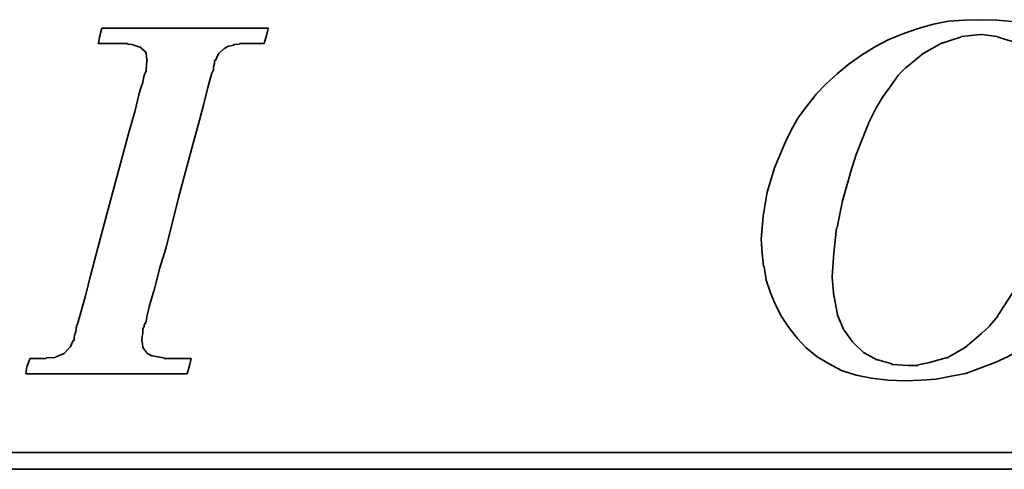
# Model space of a CAD drawing. Extents: x 0 to 593, y 42 to 136.
# Tile 31 of 52: x 132.13 to 137.12, y 95.29 to 97.57. Entities that reach past the tile are written whole.
import ezdxf

# ---------------------------------------------------------------- set-up
doc = ezdxf.new("R2010")
doc.units = 0
doc.header["$LTSCALE"] = 3
doc.header["$MEASUREMENT"] = 0
doc.layers.add('DIM', color=4, linetype='CONTINUOUS')
doc.layers.add('layer 1', color=7, linetype='CONTINUOUS')

# ---------------------------------------------------------------- blocks, each defined once
blk = doc.blocks.new('TBI MOTION logo(完整正式版)')
at = {"layer": 'layer 1', "color": 22, "lineweight": 35}
for points, knots in [([(-11.34375, -6.98375), (-11.34375, -6.98375), (-10.91375, -7.43875), (-10.91375, -7.43875), (-10.91375, -7.43875), (-10.91375, -7.43875), (-10.38625, -7.87125), (-10.38625, -7.87125), (-10.38625, -7.87125), (-10.38625, -7.87125), (-9.81125, -8.20375), (-9.81125, -8.20375), (-9.81125, -8.20375), (-9.81125, -8.20375), (-9.21125, -8.51875), (-9.21125, -8.51875), (-9.21125, -8.51875), (-9.21125, -8.51875), (-8.51625, -8.75875), (-8.51625, -8.75875), (-8.51625, -8.75875), (-8.51625, -8.75875), (-7.77125, -8.90375), (-7.77125, -8.90375), (-7.77125, -8.90375), (-7.77125, -8.90375), (-6.97875, -8.99875), (-6.97875, -8.99875), (-6.97875, -8.99875), (-6.97875, -8.99875), (-6.14125, -9.02375), (-6.14125, -9.02375), (-6.14125, -9.02375), (-6.14125, -9.02375), (-5.37125, -8.99875), (-5.37125, -8.99875), (-5.37125, -8.99875), (-5.37125, -8.99875), (-4.65375, -8.94875), (-4.65375, -8.94875), (-4.65375, -8.94875), (-4.65375, -8.94875), (-3.93375, -8.80625), (-3.93375, -8.80625), (-3.93375, -8.80625), (-3.93375, -8.80625), (-3.21375, -8.66375), (-3.21375, -8.66375), (-3.21375, -8.66375), (-3.21375, -8.66375), (-2.49375, -8.39875), (-2.49375, -8.39875), (-2.49375, -8.39875), (-2.49375, -8.39875), (-1.79875, -8.13375), (-1.79875, -8.13375), (-1.79875, -8.13375), (-1.79875, -8.13375), (-1.17375, -7.84375), (-1.17375, -7.84375), (-1.17375, -7.84375), (-1.17375, -7.84375), (-0.52375, -7.46375), (-0.52375, -7.46375), (-0.52375, -7.46375), (-0.52375, -7.46375), (0.10124, -7.07875), (0.10124, -7.07875), (0.10124, -7.07875), (0.10124, -7.07875), (0.67625, -6.62375), (0.67625, -6.62375), (0.67625, -6.62375), (0.67625, -6.62375), (1.24874, -6.14375), (1.24874, -6.14375), (1.24874, -6.14375), (1.24874, -6.14375), (1.72874, -5.64125), (1.72874, -5.64125), (1.72874, -5.64125), (1.72874, -5.64125), (2.18624, -5.06375), (2.18624, -5.06375), (2.18624, -5.06375), (2.18624, -5.06375), (2.61625, -4.48874), (2.61625, -4.48874), (2.61625, -4.48874), (2.61625, -4.48874), (3.00125, -3.83874), (3.00125, -3.83874), (3.00125, -3.83874), (3.00125, -3.83874), (3.36124, -3.21374), (3.36124, -3.21374), (3.36124, -3.21374), (3.36124, -3.21374), (3.84374, -1.99125), (3.84374, -1.99125), (3.84374, -1.99125), (3.84374, -1.99125), (4.22625, -0.81875), (4.22625, -0.81875), (4.22625, -0.81875), (4.22625, -0.81875), (4.39125, 0.45624), (4.39125, 0.45624), (4.39125, 0.45624), (4.39125, 0.45624), (4.48874, 1.70124), (4.48874, 1.70124), (4.48874, 1.70124), (4.48874, 1.70124), (4.43874, 2.44625), (4.43874, 2.44625), (4.43874, 2.44625), (4.43874, 2.44625), (4.36874, 3.14125), (4.36874, 3.14125), (4.36874, 3.14125), (4.36874, 3.14125), (4.25125, 3.81125), (4.25125, 3.81125), (4.25125, 3.81125), (4.25125, 3.81125), (4.03124, 4.41125), (4.03124, 4.41125), (4.03124, 4.41125), (4.03124, 4.41125), (3.74374, 5.01125), (3.74374, 5.01125), (3.74374, 5.01125), (3.74374, 5.01125), (3.43124, 5.58875), (3.43124, 5.58875), (3.43124, 5.58875), (3.43124, 5.58875), (3.02625, 6.09125), (3.02625, 6.09125), (3.02625, 6.09125), (3.02625, 6.09125), (2.59374, 6.54875), (2.59374, 6.54875), (2.59374, 6.54875), (2.59374, 6.54875), (2.09124, 6.98125), (2.09124, 6.98125), (2.09124, 6.98125), (2.09124, 6.98125), (1.56124, 7.36625), (1.56124, 7.36625), (1.56124, 7.36625), (1.56124, 7.36625), (0.98624, 7.67625), (0.98624, 7.67625), (0.98624, 7.67625), (0.98624, 7.67625), (0.38624, 7.96375), (0.38624, 7.96375), (0.38624, 7.96375), (0.38624, 7.96375), (-0.25875, 8.15625), (-0.25875, 8.15625), (-0.25875, 8.15625), (-0.25875, 8.15625), (-0.98125, 8.30125), (-0.98125, 8.30125), (-0.98125, 8.30125), (-0.98125, 8.30125), (-1.70124, 8.37125), (-1.70124, 8.37125), (-1.70124, 8.37125), (-1.70124, 8.37125), (-2.49375, 8.39624), (-2.49375, 8.39624), (-2.49375, 8.39624), (-2.49375, 8.39624), (-3.28625, 8.37125), (-3.28625, 8.37125), (-3.28625, 8.37125), (-3.28625, 8.37125), (-4.05125, 8.32125), (-4.05125, 8.32125), (-4.05125, 8.32125), (-4.05125, 8.32125), (-4.77375, 8.18125), (-4.77375, 8.18125), (-4.77375, 8.18125), (-4.77375, 8.18125), (-5.51625, 7.96375), (-5.51625, 7.96375), (-5.51625, 7.96375), (-5.51625, 7.96375), (-6.21125, 7.72625), (-6.21125, 7.72625), (-6.21125, 7.72625), (-6.21125, 7.72625), (-6.92875, 7.43625), (-6.92875, 7.43625), (-6.92875, 7.43625), (-6.92875, 7.43625), (-7.57875, 7.10125), (-7.57875, 7.10125), (-7.57875, 7.10125), (-7.57875, 7.10125), (-8.24875, 6.69125), (-8.24875, 6.69125), (-8.24875, 6.69125), (-8.24875, 6.69125), (-8.84875, 6.26125), (-8.84875, 6.26125), (-8.84875, 6.26125), (-8.84875, 6.26125), (-9.42625, 5.78125), (-9.42625, 5.78125), (-9.42625, 5.78125), (-9.42625, 5.78125), (-9.95375, 5.30125), (-9.95375, 5.30125), (-9.95375, 5.30125), (-9.95375, 5.30125), (-10.43375, 4.79624), (-10.43375, 4.79624), (-10.43375, 4.79624), (-10.43375, 4.79624), (-10.88875, 4.22125), (-10.88875, 4.22125), (-10.88875, 4.22125), (-10.88875, 4.22125), (-11.29875, 3.69375), (-11.29875, 3.69375), (-11.29875, 3.69375), (-11.29875, 3.69375), (-11.63375, 3.09125), (-11.63375, 3.09125), (-11.63375, 3.09125), (-11.63375, 3.09125), (-11.91875, 2.49625), (-11.91875, 2.49625), (-11.91875, 2.49625), (-11.91875, 2.49625), (-12.44875, 1.24625), (-12.44875, 1.24625), (-12.44875, 1.24625), (-12.44875, 1.24625), (-12.80875, 0.06874), (-12.80875, 0.06874), (-12.80875, 0.06874), (-12.80875, 0.06874), (-12.99875, -1.07875), (-12.99875, -1.07875), (-12.99875, -1.07875), (-12.99875, -1.07875), (-13.09375, -2.18375), (-13.09375, -2.18375), (-13.09375, -2.18375), (-13.09375, -2.18375), (-13.04875, -2.85375), (-13.04875, -2.85375), (-13.04875, -2.85375), (-13.04875, -2.85375), (-12.97375, -3.50375), (-12.97375, -3.50375), (-12.97375, -3.50375), (-12.97375, -3.50375), (-12.95375, -3.50375), (-12.95375, -3.50375), (-12.95375, -3.50375), (-12.95375, -3.50375), (-12.85375, -4.17375), (-12.85375, -4.17375), (-12.85375, -4.17375), (-12.85375, -4.17375), (-12.63875, -4.77624), (-12.63875, -4.77624), (-12.63875, -4.77624), (-12.63875, -4.77624), (-12.39875, -5.35125), (-12.39875, -5.35125), (-12.39875, -5.35125), (-12.39875, -5.35125), (-12.11375, -5.92875), (-12.11375, -5.92875), (-12.11375, -5.92875), (-12.11375, -5.92875), (-11.75375, -6.45375), (-11.75375, -6.45375), (-11.75375, -6.45375), (-11.75375, -6.45375), (-11.34375, -6.98375), (-11.34375, -6.98375)], [0, 0, 0, 0, 0.01369863, 0.01369863, 0.01369863, 0.01369863, 0.02739726, 0.02739726, 0.02739726, 0.02739726, 0.04109589, 0.04109589, 0.04109589, 0.04109589, 0.05479452, 0.05479452, 0.05479452, 0.05479452, 0.06849315, 0.06849315, 0.06849315, 0.06849315, 0.08219178, 0.08219178, 0.08219178, 0.08219178, 0.09589041, 0.09589041, 0.09589041, 0.09589041, 0.10958904, 0.10958904, 0.10958904, 0.10958904, 0.12328767, 0.12328767, 0.12328767, 0.12328767, 0.1369863, 0.1369863, 0.1369863, 0.1369863, 0.15068493, 0.15068493, 0.15068493, 0.15068493, 0.16438356, 0.16438356, 0.16438356, 0.16438356, 0.17808219, 0.17808219, 0.17808219, 0.17808219, 0.19178082, 0.19178082, 0.19178082, 0.19178082, 0.20547945, 0.20547945, 0.20547945, 0.20547945, 0.21917808, 0.21917808, 0.21917808, 0.21917808, 0.23287671, 0.23287671, 0.23287671, 0.23287671, 0.24657534, 0.24657534, 0.24657534, 0.24657534, 0.26027397, 0.26027397, 0.26027397, 0.26027397, 0.2739726, 0.2739726, 0.2739726, 0.2739726, 0.28767123, 0.28767123, 0.28767123, 0.28767123, 0.30136986, 0.30136986, 0.30136986, 0.30136986, 0.31506849, 0.31506849, 0.31506849, 0.31506849, 0.32876712, 0.32876712, 0.32876712, 0.32876712, 0.34246575, 0.34246575, 0.34246575, 0.34246575, 0.35616438, 0.35616438, 0.35616438, 0.35616438, 0.36986301, 0.36986301, 0.36986301, 0.36986301, 0.38356164, 0.38356164, 0.38356164, 0.38356164, 0.39726027, 0.39726027, 0.39726027, 0.39726027, 0.4109589, 0.4109589, 0.4109589, 0.4109589, 0.42465753, 0.42465753, 0.42465753, 0.42465753, 0.43835616, 0.43835616, 0.43835616, 0.43835616, 0.45205479, 0.45205479, 0.45205479, 0.45205479, 0.46575342, 0.46575342, 0.46575342, 0.46575342, 0.47945205, 0.47945205, 0.47945205, 0.47945205, 0.49315068, 0.49315068, 0.49315068, 0.49315068, 0.50684932, 0.50684932, 0.50684932, 0.50684932, 0.52054795, 0.52054795, 0.52054795, 0.52054795, 0.53424658, 0.53424658, 0.53424658, 0.53424658, 0.54794521, 0.54794521, 0.54794521, 0.54794521, 0.56164384, 0.56164384, 0.56164384, 0.56164384, 0.57534247, 0.57534247, 0.57534247, 0.57534247, 0.5890411, 0.5890411, 0.5890411, 0.5890411, 0.60273973, 0.60273973, 0.60273973, 0.60273973, 0.61643836, 0.61643836, 0.61643836, 0.61643836, 0.63013699, 0.63013699, 0.63013699, 0.63013699, 0.64383562, 0.64383562, 0.64383562, 0.64383562, 0.65753425, 0.65753425, 0.65753425, 0.65753425, 0.67123288, 0.67123288, 0.67123288, 0.67123288, 0.68493151, 0.68493151, 0.68493151, 0.68493151, 0.69863014, 0.69863014, 0.69863014, 0.69863014, 0.71232877, 0.71232877, 0.71232877, 0.71232877, 0.7260274, 0.7260274, 0.7260274, 0.7260274, 0.73972603, 0.73972603, 0.73972603, 0.73972603, 0.75342466, 0.75342466, 0.75342466, 0.75342466, 0.76712329, 0.76712329, 0.76712329, 0.76712329, 0.78082192, 0.78082192, 0.78082192, 0.78082192, 0.79452055, 0.79452055, 0.79452055, 0.79452055, 0.80821918, 0.80821918, 0.80821918, 0.80821918, 0.82191781, 0.82191781, 0.82191781, 0.82191781, 0.83561644, 0.83561644, 0.83561644, 0.83561644, 0.84931507, 0.84931507, 0.84931507, 0.84931507, 0.8630137, 0.8630137, 0.8630137, 0.8630137, 0.87671233, 0.87671233, 0.87671233, 0.87671233, 0.89041096, 0.89041096, 0.89041096, 0.89041096, 0.90410959, 0.90410959, 0.90410959, 0.90410959, 0.91780822, 0.91780822, 0.91780822, 0.91780822, 0.93150685, 0.93150685, 0.93150685, 0.93150685, 0.94520548, 0.94520548, 0.94520548, 0.94520548, 0.95890411, 0.95890411, 0.95890411, 0.95890411, 0.97260274, 0.97260274, 0.97260274, 0.97260274, 0.98630137, 0.98630137, 0.98630137, 0.98630137, 1, 1, 1, 1]), ([(-40.59125, -7.94375), (-40.59125, -7.94375), (-40.97375, -7.94375), (-40.97375, -7.94375), (-40.97375, -7.94375), (-40.97375, -7.94375), (-41.38125, -7.94375), (-41.38125, -7.94375), (-41.38125, -7.94375), (-41.38125, -7.94375), (-41.54875, -7.94375), (-41.54875, -7.94375), (-41.54875, -7.94375), (-41.54875, -7.94375), (-41.59875, -7.94375), (-41.59875, -7.94375), (-41.59875, -7.94375), (-41.59875, -7.94375), (-41.88375, -7.94375), (-41.88375, -7.94375), (-41.88375, -7.94375), (-41.88375, -7.94375), (-41.90875, -7.91875), (-41.90875, -7.91875), (-41.90875, -7.91875), (-41.90875, -7.91875), (-42.19875, -7.87125), (-42.19875, -7.87125), (-42.19875, -7.87125), (-42.19875, -7.87125), (-42.43875, -7.82375), (-42.43875, -7.82375), (-42.43875, -7.82375), (-42.43875, -7.82375), (-42.45875, -7.82375), (-42.45875, -7.82375), (-42.45875, -7.82375), (-42.45875, -7.82375), (-42.48625, -7.82375), (-42.48625, -7.82375), (-42.48625, -7.82375), (-42.48625, -7.82375), (-42.67625, -7.72375), (-42.67625, -7.72375), (-42.67625, -7.72375), (-42.67625, -7.72375), (-42.70125, -7.70375), (-42.70125, -7.70375), (-42.70125, -7.70375), (-42.70125, -7.70375), (-42.72375, -7.67875), (-42.72375, -7.67875), (-42.72375, -7.67875), (-42.72375, -7.67875), (-42.86875, -7.48875), (-42.86875, -7.48875), (-42.86875, -7.48875), (-42.86875, -7.48875), (-42.89375, -7.43875), (-42.89375, -7.43875), (-42.89375, -7.43875), (-42.89375, -7.43875), (-42.91875, -7.38875), (-42.91875, -7.38875), (-42.91875, -7.38875), (-42.91875, -7.38875), (-42.93875, -7.12875), (-42.93875, -7.12875), (-42.93875, -7.12875), (-42.93875, -7.12875), (-42.96375, -7.10375), (-42.96375, -7.10375), (-42.96375, -7.10375), (-42.96375, -7.10375), (-42.96375, -7.05375), (-42.96375, -7.05375), (-42.96375, -7.05375), (-42.96375, -7.05375), (-42.96375, -7.00875), (-42.96375, -7.00875), (-42.96375, -7.00875), (-42.96375, -7.00875), (-42.91875, -6.69625), (-42.91875, -6.69625), (-42.91875, -6.69625), (-42.91875, -6.69625), (-42.91875, -6.62375), (-42.91875, -6.62375), (-42.91875, -6.62375), (-42.91875, -6.62375), (-42.91875, -6.59625), (-42.91875, -6.59625), (-42.91875, -6.59625), (-42.91875, -6.59625), (-42.91875, -6.57375), (-42.91875, -6.57375), (-42.91875, -6.57375), (-42.91875, -6.57375), (-42.91875, -6.52875), (-42.91875, -6.52875), (-42.91875, -6.52875), (-42.91875, -6.52875), (-42.89375, -6.50375), (-42.89375, -6.50375), (-42.89375, -6.50375), (-42.89375, -6.50375), (-42.84375, -6.38375), (-42.84375, -6.38375), (-42.84375, -6.38375), (-42.84375, -6.38375), (-42.84375, -6.35875), (-42.84375, -6.35875), (-42.84375, -6.35875), (-42.84375, -6.35875), (-42.74625, -6.14375), (-42.74625, -6.14375), (-42.74625, -6.14375), (-42.74625, -6.14375), (-42.70125, -5.85375), (-42.70125, -5.85375), (-42.70125, -5.85375), (-42.70125, -5.85375), (-42.60375, -5.47125), (-42.60375, -5.47125), (-42.60375, -5.47125), (-42.60375, -5.47125), (-42.60375, -5.44875), (-42.60375, -5.44875), (-42.60375, -5.44875), (-42.60375, -5.44875), (-42.38875, -4.67875), (-42.38875, -4.67875), (-42.38875, -4.67875), (-42.38875, -4.67875), (-42.36375, -4.65375), (-42.36375, -4.65375), (-42.36375, -4.65375), (-42.36375, -4.65375), (-42.12375, -3.69625), (-42.12375, -3.69625), (-42.12375, -3.69625), (-42.12375, -3.69625), (-42.12375, -3.67374), (-42.12375, -3.67374), (-42.12375, -3.67374), (-42.12375, -3.67374), (-41.78875, -2.59374), (-41.78875, -2.59374), (-41.78875, -2.59374), (-41.78875, -2.59374), (-41.18875, -0.19375), (-41.18875, -0.19375), (-41.18875, -0.19375), (-41.18875, -0.19375), (-40.54375, 2.20624), (-40.54375, 2.20624), (-40.54375, 2.20624), (-40.54375, 2.20624), (-40.25375, 3.30875), (-40.25375, 3.30875), (-40.25375, 3.30875), (-40.25375, 3.30875), (-39.98875, 4.27125), (-39.98875, 4.27125), (-39.98875, 4.27125), (-39.98875, 4.27125), (-39.77375, 5.13125), (-39.77375, 5.13125), (-39.77375, 5.13125), (-39.77375, 5.13125), (-39.67875, 5.47125), (-39.67875, 5.47125), (-39.67875, 5.47125), (-39.67875, 5.47125), (-39.60375, 5.75625), (-39.60375, 5.75625), (-39.60375, 5.75625), (-39.60375, 5.75625), (-39.60375, 5.78125), (-39.60375, 5.78125), (-39.60375, 5.78125), (-39.60375, 5.78125), (-39.50875, 5.97125), (-39.50875, 5.97125), (-39.50875, 5.97125), (-39.50875, 5.97125), (-39.50875, 6.13875), (-39.50875, 6.13875), (-39.50875, 6.13875), (-39.50875, 6.13875), (-39.48625, 6.16625), (-39.48625, 6.16625), (-39.48625, 6.16625), (-39.48625, 6.16625), (-39.46125, 6.28625), (-39.46125, 6.28625), (-39.46125, 6.28625), (-39.46125, 6.28625), (-39.46125, 6.42625), (-39.46125, 6.42625), (-39.46125, 6.42625), (-39.46125, 6.42625), (-39.41375, 6.42625), (-39.41375, 6.42625), (-39.41375, 6.42625), (-39.41375, 6.42625), (-39.29375, 6.69125), (-39.29375, 6.69125), (-39.29375, 6.69125), (-39.29375, 6.69125), (-39.26875, 6.74125), (-39.26875, 6.74125), (-39.26875, 6.74125), (-39.26875, 6.74125), (-39.24375, 6.76625), (-39.24375, 6.76625), (-39.24375, 6.76625), (-39.24375, 6.76625), (-38.98375, 7.00624), (-38.98375, 7.00624), (-38.98375, 7.00624), (-38.98375, 7.00624), (-38.95625, 7.02624), (-38.95625, 7.02624), (-38.95625, 7.02624), (-38.95625, 7.02624), (-38.78875, 7.12624), (-38.78875, 7.12624), (-38.78875, 7.12624), (-38.78875, 7.12624), (-38.76375, 7.12624), (-38.76375, 7.12624), (-38.76375, 7.12624), (-38.76375, 7.12624), (-38.74375, 7.12624), (-38.74375, 7.12624), (-38.74375, 7.12624), (-38.74375, 7.12624), (-38.52875, 7.17125), (-38.52875, 7.17125), (-38.52875, 7.17125), (-38.52875, 7.17125), (-38.52875, 7.19624), (-38.52875, 7.19624), (-38.52875, 7.19624), (-38.52875, 7.19624), (-38.50375, 7.19624), (-38.50375, 7.19624), (-38.50375, 7.19624), (-38.50375, 7.19624), (-38.26125, 7.21875), (-38.26125, 7.21875), (-38.26125, 7.21875), (-38.26125, 7.21875), (-38.23875, 7.24624), (-38.23875, 7.24624), (-38.23875, 7.24624), (-38.23875, 7.24624), (-38.21625, 7.24624), (-38.21625, 7.24624), (-38.21625, 7.24624), (-38.21625, 7.24624), (-38.18875, 7.24624), (-38.18875, 7.24624), (-38.18875, 7.24624), (-38.18875, 7.24624), (-37.90375, 7.24624), (-37.90375, 7.24624), (-37.90375, 7.24624), (-37.90375, 7.24624), (-37.85375, 7.24624), (-37.85375, 7.24624), (-37.85375, 7.24624), (-37.85375, 7.24624), (-37.75875, 7.24624), (-37.75875, 7.24624), (-37.75875, 7.24624), (-37.75875, 7.24624), (-37.42375, 7.24624), (-37.42375, 7.24624), (-37.42375, 7.24624), (-37.42375, 7.24624), (-37.08875, 7.24624), (-37.08875, 7.24624), (-37.08875, 7.24624), (-37.08875, 7.24624), (-37.06375, 7.24624), (-37.06375, 7.24624), (-37.06375, 7.24624), (-37.06375, 7.24624), (-37.06375, 7.26624), (-37.06375, 7.26624), (-37.06375, 7.26624), (-37.06375, 7.26624), (-37.03875, 7.29125), (-37.03875, 7.29125), (-37.03875, 7.29125), (-37.03875, 7.29125), (-37.03875, 7.31625), (-37.03875, 7.31625), (-37.03875, 7.31625), (-37.03875, 7.31625), (-36.94125, 7.67625), (-36.94125, 7.67625), (-36.94125, 7.67625), (-36.94125, 7.67625), (-36.86875, 7.98625), (-36.86875, 7.98625), (-36.86875, 7.98625), (-36.86875, 7.98625), (-36.98875, 7.98625), (-36.98875, 7.98625), (-36.98875, 7.98625), (-36.98875, 7.98625), (-37.42375, 7.98625), (-37.42375, 7.98625), (-37.42375, 7.98625), (-37.42375, 7.98625), (-37.94875, 7.98625), (-37.94875, 7.98625), (-37.94875, 7.98625), (-37.94875, 7.98625), (-38.57375, 7.98625), (-38.57375, 7.98625), (-38.57375, 7.98625), (-38.57375, 7.98625), (-39.29375, 7.98625), (-39.29375, 7.98625), (-39.29375, 7.98625), (-39.29375, 7.98625), (-40.82875, 7.98625), (-40.82875, 7.98625), (-40.82875, 7.98625), (-40.82875, 7.98625), (-42.36375, 7.98625), (-42.36375, 7.98625), (-42.36375, 7.98625), (-42.36375, 7.98625), (-43.08375, 7.98625), (-43.08375, 7.98625), (-43.08375, 7.98625), (-43.08375, 7.98625), (-43.70875, 7.98625), (-43.70875, 7.98625), (-43.70875, 7.98625), (-43.70875, 7.98625), (-44.23375, 7.98625), (-44.23375, 7.98625), (-44.23375, 7.98625), (-44.23375, 7.98625), (-44.66875, 7.98625), (-44.66875, 7.98625), (-44.66875, 7.98625), (-44.66875, 7.98625), (-44.88375, 7.98625), (-44.88375, 7.98625), (-44.88375, 7.98625), (-44.88375, 7.98625), (-44.90875, 7.94125), (-44.90875, 7.94125), (-44.90875, 7.94125), (-44.90875, 7.94125), (-44.90875, 7.91625), (-44.90875, 7.91625), (-44.90875, 7.91625), (-44.90875, 7.91625), (-45.00375, 7.55625), (-45.00375, 7.55625), (-45.00375, 7.55625), (-45.00375, 7.55625), (-45.05375, 7.24624), (-45.05375, 7.24624), (-45.05375, 7.24624), (-45.05375, 7.24624), (-44.61875, 7.24624), (-44.61875, 7.24624), (-44.61875, 7.24624), (-44.61875, 7.24624), (-44.11375, 7.24624), (-44.11375, 7.24624), (-44.11375, 7.24624), (-44.11375, 7.24624), (-43.99375, 7.24624), (-43.99375, 7.24624), (-43.99375, 7.24624), (-43.99375, 7.24624), (-43.94625, 7.24624), (-43.94625, 7.24624), (-43.94625, 7.24624), (-43.94625, 7.24624), (-43.92374, 7.24624), (-43.92374, 7.24624), (-43.92374, 7.24624), (-43.92374, 7.24624), (-43.65875, 7.24624), (-43.65875, 7.24624), (-43.65875, 7.24624), (-43.65875, 7.24624), (-43.63875, 7.21875), (-43.63875, 7.21875), (-43.63875, 7.21875), (-43.63875, 7.21875), (-43.46875, 7.19624), (-43.46875, 7.19624), (-43.46875, 7.19624), (-43.46875, 7.19624), (-43.39875, 7.19624), (-43.39875, 7.19624), (-43.39875, 7.19624), (-43.39875, 7.19624), (-43.37125, 7.17125), (-43.37125, 7.17125), (-43.37125, 7.17125), (-43.37125, 7.17125), (-43.34875, 7.17125), (-43.34875, 7.17125), (-43.34875, 7.17125), (-43.34875, 7.17125), (-43.20375, 7.12624), (-43.20375, 7.12624), (-43.20375, 7.12624), (-43.20375, 7.12624), (-43.05875, 7.07624), (-43.05875, 7.07624), (-43.05875, 7.07624), (-43.05875, 7.07624), (-43.01375, 7.07624), (-43.01375, 7.07624), (-43.01375, 7.07624), (-43.01375, 7.07624), (-42.98875, 7.02624), (-42.98875, 7.02624), (-42.98875, 7.02624), (-42.98875, 7.02624), (-42.79875, 6.86125), (-42.79875, 6.86125), (-42.79875, 6.86125), (-42.79875, 6.86125), (-42.77375, 6.81125), (-42.77375, 6.81125), (-42.77375, 6.81125), (-42.77375, 6.81125), (-42.74625, 6.76625), (-42.74625, 6.76625), (-42.74625, 6.76625), (-42.74625, 6.76625), (-42.72375, 6.47625), (-42.72375, 6.47625), (-42.72375, 6.47625), (-42.72375, 6.47625), (-42.70125, 6.45124), (-42.70125, 6.45124), (-42.70125, 6.45124), (-42.70125, 6.45124), (-42.70125, 6.42625), (-42.70125, 6.42625), (-42.70125, 6.42625), (-42.70125, 6.42625), (-42.72375, 6.40625), (-42.72375, 6.40625), (-42.72375, 6.40625), (-42.72375, 6.40625), (-42.74625, 5.97125), (-42.74625, 5.97125), (-42.74625, 5.97125), (-42.74625, 5.97125), (-42.74625, 5.94625), (-42.74625, 5.94625), (-42.74625, 5.94625), (-42.74625, 5.94625), (-42.74625, 5.92625), (-42.74625, 5.92625), (-42.74625, 5.92625), (-42.74625, 5.92625), (-42.77375, 5.87625), (-42.77375, 5.87625), (-42.77375, 5.87625), (-42.77375, 5.87625), (-42.81875, 5.80625), (-42.81875, 5.80625), (-42.81875, 5.80625), (-42.81875, 5.80625), (-42.86875, 5.63625), (-42.86875, 5.63625), (-42.86875, 5.63625), (-42.86875, 5.63625), (-42.91875, 5.39625), (-42.91875, 5.39625), (-42.91875, 5.39625), (-42.91875, 5.39625), (-42.91875, 5.37124), (-42.91875, 5.37124), (-42.91875, 5.37124), (-42.91875, 5.37124), (-43.01375, 5.10874), (-43.01375, 5.10874), (-43.01375, 5.10874), (-43.01375, 5.10874), (-43.10875, 4.77124), (-43.10875, 4.77124), (-43.10875, 4.77124), (-43.10875, 4.77124), (-43.29875, 3.95625), (-43.29875, 3.95625), (-43.29875, 3.95625), (-43.29875, 3.95625), (-43.58875, 2.95125), (-43.58875, 2.95125), (-43.58875, 2.95125), (-43.58875, 2.95125), (-43.87375, 1.87125), (-43.87375, 1.87125), (-43.87375, 1.87125), (-43.87375, 1.87125), (-44.52625, -0.50374), (-44.52625, -0.50374), (-44.52625, -0.50374), (-44.52625, -0.50374), (-45.14875, -2.85375), (-45.14875, -2.85375), (-45.14875, -2.85375), (-45.14875, -2.85375), (-45.43375, -3.95875), (-45.43375, -3.95875), (-45.43375, -3.95875), (-45.43375, -3.95875), (-45.69875, -4.96875), (-45.69875, -4.96875), (-45.69875, -4.96875), (-45.69875, -4.96875), (-45.91375, -5.78375), (-45.91375, -5.78375), (-45.91375, -5.78375), (-45.91375, -5.78375), (-46.01375, -6.11875), (-46.01375, -6.11875), (-46.01375, -6.11875), (-46.01375, -6.11875), (-46.01375, -6.14375), (-46.01375, -6.14375), (-46.01375, -6.14375), (-46.01375, -6.14375), (-46.10875, -6.40875), (-46.10875, -6.40875), (-46.10875, -6.40875), (-46.10875, -6.40875), (-46.15375, -6.64875), (-46.15375, -6.64875), (-46.15375, -6.64875), (-46.15375, -6.64875), (-46.20375, -6.83875), (-46.20375, -6.83875), (-46.20375, -6.83875), (-46.20375, -6.83875), (-46.22875, -6.93375), (-46.22875, -6.93375), (-46.22875, -6.93375), (-46.22875, -6.93375), (-46.22875, -7.07875), (-46.22875, -7.07875), (-46.22875, -7.07875), (-46.22875, -7.07875), (-46.27375, -7.07875), (-46.27375, -7.07875), (-46.27375, -7.07875), (-46.27375, -7.07875), (-46.39375, -7.34375), (-46.39375, -7.34375), (-46.39375, -7.34375), (-46.39375, -7.34375), (-46.39375, -7.36875), (-46.39375, -7.36875), (-46.39375, -7.36875), (-46.39375, -7.36875), (-46.42125, -7.38875), (-46.42125, -7.38875), (-46.42125, -7.38875), (-46.42125, -7.38875), (-46.68375, -7.67875), (-46.68375, -7.67875), (-46.68375, -7.67875), (-46.68375, -7.67875), (-46.70875, -7.70375), (-46.70875, -7.70375), (-46.70875, -7.70375), (-46.70875, -7.70375), (-46.75375, -7.72375), (-46.75375, -7.72375), (-46.75375, -7.72375), (-46.75375, -7.72375), (-47.08875, -7.87125), (-47.08875, -7.87125), (-47.08875, -7.87125), (-47.08875, -7.87125), (-47.11625, -7.87125), (-47.11625, -7.87125), (-47.11625, -7.87125), (-47.11625, -7.87125), (-47.13875, -7.89375), (-47.13875, -7.89375), (-47.13875, -7.89375), (-47.13875, -7.89375), (-47.56875, -7.91875), (-47.56875, -7.91875), (-47.56875, -7.91875), (-47.56875, -7.91875), (-47.59625, -7.94375), (-47.59625, -7.94375), (-47.59625, -7.94375), (-47.59625, -7.94375), (-47.64375, -7.94375), (-47.64375, -7.94375), (-47.64375, -7.94375), (-47.64375, -7.94375), (-47.73625, -7.94375), (-47.73625, -7.94375), (-47.73625, -7.94375), (-47.73625, -7.94375), (-48.07375, -7.94375), (-48.07375, -7.94375), (-48.07375, -7.94375), (-48.07375, -7.94375), (-48.36125, -7.94375), (-48.36125, -7.94375), (-48.36125, -7.94375), (-48.36125, -7.94375), (-48.36125, -7.96625), (-48.36125, -7.96625), (-48.36125, -7.96625), (-48.36125, -7.96625), (-48.36125, -7.99125), (-48.36125, -7.99125), (-48.36125, -7.99125), (-48.36125, -7.99125), (-48.38875, -8.01375), (-48.38875, -8.01375), (-48.38875, -8.01375), (-48.38875, -8.01375), (-48.50875, -8.34875), (-48.50875, -8.34875), (-48.50875, -8.34875), (-48.50875, -8.34875), (-48.55375, -8.68625), (-48.55375, -8.68625), (-48.55375, -8.68625), (-48.55375, -8.68625), (-48.45875, -8.68625), (-48.45875, -8.68625), (-48.45875, -8.68625), (-48.45875, -8.68625), (-48.07375, -8.68625), (-48.07375, -8.68625), (-48.07375, -8.68625), (-48.07375, -8.68625), (-47.52375, -8.68625), (-47.52375, -8.68625), (-47.52375, -8.68625), (-47.52375, -8.68625), (-46.92375, -8.68625), (-46.92375, -8.68625), (-46.92375, -8.68625), (-46.92375, -8.68625), (-46.25375, -8.68625), (-46.25375, -8.68625), (-46.25375, -8.68625), (-46.25375, -8.68625), (-46.20375, -8.68625), (-46.20375, -8.68625), (-46.20375, -8.68625), (-46.20375, -8.68625), (-44.71375, -8.68625), (-44.71375, -8.68625), (-44.71375, -8.68625), (-44.71375, -8.68625), (-43.22875, -8.68625), (-43.22875, -8.68625), (-43.22875, -8.68625), (-43.22875, -8.68625), (-42.55875, -8.68625), (-42.55875, -8.68625), (-42.55875, -8.68625), (-42.55875, -8.68625), (-42.50875, -8.68625), (-42.50875, -8.68625), (-42.50875, -8.68625), (-42.50875, -8.68625), (-41.93375, -8.68625), (-41.93375, -8.68625), (-41.93375, -8.68625), (-41.93375, -8.68625), (-41.38125, -8.68625), (-41.38125, -8.68625), (-41.38125, -8.68625), (-41.38125, -8.68625), (-40.97375, -8.68625), (-40.97375, -8.68625), (-40.97375, -8.68625), (-40.97375, -8.68625), (-40.78125, -8.68625), (-40.78125, -8.68625), (-40.78125, -8.68625), (-40.78125, -8.68625), (-40.78125, -8.63875), (-40.78125, -8.63875), (-40.78125, -8.63875), (-40.78125, -8.63875), (-40.75875, -8.63875), (-40.75875, -8.63875), (-40.75875, -8.63875), (-40.75875, -8.63875), (-40.66375, -8.27875), (-40.66375, -8.27875), (-40.66375, -8.27875), (-40.66375, -8.27875), (-40.59125, -7.94375), (-40.59125, -7.94375)], [0, 0, 0, 0, 0.00558659, 0.00558659, 0.00558659, 0.00558659, 0.01117318, 0.01117318, 0.01117318, 0.01117318, 0.01675978, 0.01675978, 0.01675978, 0.01675978, 0.02234637, 0.02234637, 0.02234637, 0.02234637, 0.02793296, 0.02793296, 0.02793296, 0.02793296, 0.03351955, 0.03351955, 0.03351955, 0.03351955, 0.03910615, 0.03910615, 0.03910615, 0.03910615, 0.04469274, 0.04469274, 0.04469274, 0.04469274, 0.05027933, 0.05027933, 0.05027933, 0.05027933, 0.05586592, 0.05586592, 0.05586592, 0.05586592, 0.06145251, 0.06145251, 0.06145251, 0.06145251, 0.06703911, 0.06703911, 0.06703911, 0.06703911, 0.0726257, 0.0726257, 0.0726257, 0.0726257, 0.07821229, 0.07821229, 0.07821229, 0.07821229, 0.08379888, 0.08379888, 0.08379888, 0.08379888, 0.08938547, 0.08938547, 0.08938547, 0.08938547, 0.09497207, 0.09497207, 0.09497207, 0.09497207, 0.10055866, 0.10055866, 0.10055866, 0.10055866, 0.10614525, 0.10614525, 0.10614525, 0.10614525, 0.11173184, 0.11173184, 0.11173184, 0.11173184, 0.11731844, 0.11731844, 0.11731844, 0.11731844, 0.12290503, 0.12290503, 0.12290503, 0.12290503, 0.12849162, 0.12849162, 0.12849162, 0.12849162, 0.13407821, 0.13407821, 0.13407821, 0.13407821, 0.1396648, 0.1396648, 0.1396648, 0.1396648, 0.1452514, 0.1452514, 0.1452514, 0.1452514, 0.15083799, 0.15083799, 0.15083799, 0.15083799, 0.15642458, 0.15642458, 0.15642458, 0.15642458, 0.16201117, 0.16201117, 0.16201117, 0.16201117, 0.16759777, 0.16759777, 0.16759777, 0.16759777, 0.17318436, 0.17318436, 0.17318436, 0.17318436, 0.17877095, 0.17877095, 0.17877095, 0.17877095, 0.18435754, 0.18435754, 0.18435754, 0.18435754, 0.18994413, 0.18994413, 0.18994413, 0.18994413, 0.19553073, 0.19553073, 0.19553073, 0.19553073, 0.20111732, 0.20111732, 0.20111732, 0.20111732, 0.20670391, 0.20670391, 0.20670391, 0.20670391, 0.2122905, 0.2122905, 0.2122905, 0.2122905, 0.21787709, 0.21787709, 0.21787709, 0.21787709, 0.22346369, 0.22346369, 0.22346369, 0.22346369, 0.22905028, 0.22905028, 0.22905028, 0.22905028, 0.23463687, 0.23463687, 0.23463687, 0.23463687, 0.24022346, 0.24022346, 0.24022346, 0.24022346, 0.24581006, 0.24581006, 0.24581006, 0.24581006, 0.25139665, 0.25139665, 0.25139665, 0.25139665, 0.25698324, 0.25698324, 0.25698324, 0.25698324, 0.26256983, 0.26256983, 0.26256983, 0.26256983, 0.26815642, 0.26815642, 0.26815642, 0.26815642, 0.27374302, 0.27374302, 0.27374302, 0.27374302, 0.27932961, 0.27932961, 0.27932961, 0.27932961, 0.2849162, 0.2849162, 0.2849162, 0.2849162, 0.29050279, 0.29050279, 0.29050279, 0.29050279, 0.29608939, 0.29608939, 0.29608939, 0.29608939, 0.30167598, 0.30167598, 0.30167598, 0.30167598, 0.30726257, 0.30726257, 0.30726257, 0.30726257, 0.31284916, 0.31284916, 0.31284916, 0.31284916, 0.31843575, 0.31843575, 0.31843575, 0.31843575, 0.32402235, 0.32402235, 0.32402235, 0.32402235, 0.32960894, 0.32960894, 0.32960894, 0.32960894, 0.33519553, 0.33519553, 0.33519553, 0.33519553, 0.34078212, 0.34078212, 0.34078212, 0.34078212, 0.34636872, 0.34636872, 0.34636872, 0.34636872, 0.35195531, 0.35195531, 0.35195531, 0.35195531, 0.3575419, 0.3575419, 0.3575419, 0.3575419, 0.36312849, 0.36312849, 0.36312849, 0.36312849, 0.36871508, 0.36871508, 0.36871508, 0.36871508, 0.37430168, 0.37430168, 0.37430168, 0.37430168, 0.37988827, 0.37988827, 0.37988827, 0.37988827, 0.38547486, 0.38547486, 0.38547486, 0.38547486, 0.39106145, 0.39106145, 0.39106145, 0.39106145, 0.39664804, 0.39664804, 0.39664804, 0.39664804, 0.40223464, 0.40223464, 0.40223464, 0.40223464, 0.40782123, 0.40782123, 0.40782123, 0.40782123, 0.41340782, 0.41340782, 0.41340782, 0.41340782, 0.41899441, 0.41899441, 0.41899441, 0.41899441, 0.42458101, 0.42458101, 0.42458101, 0.42458101, 0.4301676, 0.4301676, 0.4301676, 0.4301676, 0.43575419, 0.43575419, 0.43575419, 0.43575419, 0.44134078, 0.44134078, 0.44134078, 0.44134078, 0.44692737, 0.44692737, 0.44692737, 0.44692737, 0.45251397, 0.45251397, 0.45251397, 0.45251397, 0.45810056, 0.45810056, 0.45810056, 0.45810056, 0.46368715, 0.46368715, 0.46368715, 0.46368715, 0.46927374, 0.46927374, 0.46927374, 0.46927374, 0.47486034, 0.47486034, 0.47486034, 0.47486034, 0.48044693, 0.48044693, 0.48044693, 0.48044693, 0.48603352, 0.48603352, 0.48603352, 0.48603352, 0.49162011, 0.49162011, 0.49162011, 0.49162011, 0.4972067, 0.4972067, 0.4972067, 0.4972067, 0.5027933, 0.5027933, 0.5027933, 0.5027933, 0.50837989, 0.50837989, 0.50837989, 0.50837989, 0.51396648, 0.51396648, 0.51396648, 0.51396648, 0.51955307, 0.51955307, 0.51955307, 0.51955307, 0.52513966, 0.52513966, 0.52513966, 0.52513966, 0.53072626, 0.53072626, 0.53072626, 0.53072626, 0.53631285, 0.53631285, 0.53631285, 0.53631285, 0.54189944, 0.54189944, 0.54189944, 0.54189944, 0.54748603, 0.54748603, 0.54748603, 0.54748603, 0.55307263, 0.55307263, 0.55307263, 0.55307263, 0.55865922, 0.55865922, 0.55865922, 0.55865922, 0.56424581, 0.56424581, 0.56424581, 0.56424581, 0.5698324, 0.5698324, 0.5698324, 0.5698324, 0.57541899, 0.57541899, 0.57541899, 0.57541899, 0.58100559, 0.58100559, 0.58100559, 0.58100559, 0.58659218, 0.58659218, 0.58659218, 0.58659218, 0.59217877, 0.59217877, 0.59217877, 0.59217877, 0.59776536, 0.59776536, 0.59776536, 0.59776536, 0.60335196, 0.60335196, 0.60335196, 0.60335196, 0.60893855, 0.60893855, 0.60893855, 0.60893855, 0.61452514, 0.61452514, 0.61452514, 0.61452514, 0.62011173, 0.62011173, 0.62011173, 0.62011173, 0.62569832, 0.62569832, 0.62569832, 0.62569832, 0.63128492, 0.63128492, 0.63128492, 0.63128492, 0.63687151, 0.63687151, 0.63687151, 0.63687151, 0.6424581, 0.6424581, 0.6424581, 0.6424581, 0.64804469, 0.64804469, 0.64804469, 0.64804469, 0.65363128, 0.65363128, 0.65363128, 0.65363128, 0.65921788, 0.65921788, 0.65921788, 0.65921788, 0.66480447, 0.66480447, 0.66480447, 0.66480447, 0.67039106, 0.67039106, 0.67039106, 0.67039106, 0.67597765, 0.67597765, 0.67597765, 0.67597765, 0.68156425, 0.68156425, 0.68156425, 0.68156425, 0.68715084, 0.68715084, 0.68715084, 0.68715084, 0.69273743, 0.69273743, 0.69273743, 0.69273743, 0.69832402, 0.69832402, 0.69832402, 0.69832402, 0.70391061, 0.70391061, 0.70391061, 0.70391061, 0.70949721, 0.70949721, 0.70949721, 0.70949721, 0.7150838, 0.7150838, 0.7150838, 0.7150838, 0.72067039, 0.72067039, 0.72067039, 0.72067039, 0.72625698, 0.72625698, 0.72625698, 0.72625698, 0.73184358, 0.73184358, 0.73184358, 0.73184358, 0.73743017, 0.73743017, 0.73743017, 0.73743017, 0.74301676, 0.74301676, 0.74301676, 0.74301676, 0.74860335, 0.74860335, 0.74860335, 0.74860335, 0.75418994, 0.75418994, 0.75418994, 0.75418994, 0.75977654, 0.75977654, 0.75977654, 0.75977654, 0.76536313, 0.76536313, 0.76536313, 0.76536313, 0.77094972, 0.77094972, 0.77094972, 0.77094972, 0.77653631, 0.77653631, 0.77653631, 0.77653631, 0.78212291, 0.78212291, 0.78212291, 0.78212291, 0.7877095, 0.7877095, 0.7877095, 0.7877095, 0.79329609, 0.79329609, 0.79329609, 0.79329609, 0.79888268, 0.79888268, 0.79888268, 0.79888268, 0.80446927, 0.80446927, 0.80446927, 0.80446927, 0.81005587, 0.81005587, 0.81005587, 0.81005587, 0.81564246, 0.81564246, 0.81564246, 0.81564246, 0.82122905, 0.82122905, 0.82122905, 0.82122905, 0.82681564, 0.82681564, 0.82681564, 0.82681564, 0.83240223, 0.83240223, 0.83240223, 0.83240223, 0.83798883, 0.83798883, 0.83798883, 0.83798883, 0.84357542, 0.84357542, 0.84357542, 0.84357542, 0.84916201, 0.84916201, 0.84916201, 0.84916201, 0.8547486, 0.8547486, 0.8547486, 0.8547486, 0.8603352, 0.8603352, 0.8603352, 0.8603352, 0.86592179, 0.86592179, 0.86592179, 0.86592179, 0.87150838, 0.87150838, 0.87150838, 0.87150838, 0.87709497, 0.87709497, 0.87709497, 0.87709497, 0.88268156, 0.88268156, 0.88268156, 0.88268156, 0.88826816, 0.88826816, 0.88826816, 0.88826816, 0.89385475, 0.89385475, 0.89385475, 0.89385475, 0.89944134, 0.89944134, 0.89944134, 0.89944134, 0.90502793, 0.90502793, 0.90502793, 0.90502793, 0.91061453, 0.91061453, 0.91061453, 0.91061453, 0.91620112, 0.91620112, 0.91620112, 0.91620112, 0.92178771, 0.92178771, 0.92178771, 0.92178771, 0.9273743, 0.9273743, 0.9273743, 0.9273743, 0.93296089, 0.93296089, 0.93296089, 0.93296089, 0.93854749, 0.93854749, 0.93854749, 0.93854749, 0.94413408, 0.94413408, 0.94413408, 0.94413408, 0.94972067, 0.94972067, 0.94972067, 0.94972067, 0.95530726, 0.95530726, 0.95530726, 0.95530726, 0.96089385, 0.96089385, 0.96089385, 0.96089385, 0.96648045, 0.96648045, 0.96648045, 0.96648045, 0.97206704, 0.97206704, 0.97206704, 0.97206704, 0.97765363, 0.97765363, 0.97765363, 0.97765363, 0.98324022, 0.98324022, 0.98324022, 0.98324022, 0.98882682, 0.98882682, 0.98882682, 0.98882682, 0.99441341, 0.99441341, 0.99441341, 0.99441341, 1, 1, 1, 1]), ([(-8.77875, 1.03124), (-8.77875, 1.03124), (-8.51625, 1.89625), (-8.51625, 1.89625), (-8.51625, 1.89625), (-8.51625, 1.89625), (-8.20375, 2.66375), (-8.20375, 2.66375), (-8.20375, 2.66375), (-8.20375, 2.66375), (-7.91625, 3.38125), (-7.91625, 3.38125), (-7.91625, 3.38125), (-7.91625, 3.38125), (-7.91625, 3.40624), (-7.91625, 3.40624), (-7.91625, 3.40624), (-7.91625, 3.40624), (-7.57875, 4.07624), (-7.57875, 4.07624), (-7.57875, 4.07624), (-7.57875, 4.07624), (-7.24375, 4.65125), (-7.24375, 4.65125), (-7.24375, 4.65125), (-7.24375, 4.65125), (-7.21875, 4.65125), (-7.21875, 4.65125), (-7.21875, 4.65125), (-7.21875, 4.65125), (-7.21875, 4.67624), (-7.21875, 4.67624), (-7.21875, 4.67624), (-7.21875, 4.67624), (-6.83625, 5.20375), (-6.83625, 5.20375), (-6.83625, 5.20375), (-6.83625, 5.20375), (-6.49875, 5.68625), (-6.49875, 5.68625), (-6.49875, 5.68625), (-6.49875, 5.68625), (-6.49875, 5.70625), (-6.49875, 5.70625), (-6.49875, 5.70625), (-6.49875, 5.70625), (-6.11625, 6.09125), (-6.11625, 6.09125), (-6.11625, 6.09125), (-6.11625, 6.09125), (-6.09125, 6.09125), (-6.09125, 6.09125), (-6.09125, 6.09125), (-6.09125, 6.09125), (-5.27375, 6.76625), (-5.27375, 6.76625), (-5.27375, 6.76625), (-5.27375, 6.76625), (-5.24875, 6.76625), (-5.24875, 6.76625), (-5.24875, 6.76625), (-5.24875, 6.76625), (-5.24875, 6.78625), (-5.24875, 6.78625), (-5.24875, 6.78625), (-5.24875, 6.78625), (-4.38875, 7.26624), (-4.38875, 7.26624), (-4.38875, 7.26624), (-4.38875, 7.26624), (-4.36125, 7.26624), (-4.36125, 7.26624), (-4.36125, 7.26624), (-4.36125, 7.26624), (-3.93375, 7.41125), (-3.93375, 7.41125), (-3.93375, 7.41125), (-3.93375, 7.41125), (-3.47375, 7.55625), (-3.47375, 7.55625), (-3.47375, 7.55625), (-3.47375, 7.55625), (-3.45375, 7.55625), (-3.45375, 7.55625), (-3.45375, 7.55625), (-3.45375, 7.55625), (-3.42875, 7.58124), (-3.42875, 7.58124), (-3.42875, 7.58124), (-3.42875, 7.58124), (-2.97375, 7.62625), (-2.97375, 7.62625), (-2.97375, 7.62625), (-2.97375, 7.62625), (-2.49375, 7.67625), (-2.49375, 7.67625), (-2.49375, 7.67625), (-2.49375, 7.67625), (-2.46875, 7.67625), (-2.46875, 7.67625), (-2.46875, 7.67625), (-2.46875, 7.67625), (-1.70124, 7.58124), (-1.70124, 7.58124), (-1.70124, 7.58124), (-1.70124, 7.58124), (-1.67875, 7.55625), (-1.67875, 7.55625), (-1.67875, 7.55625), (-1.67875, 7.55625), (-1.65375, 7.55625), (-1.65375, 7.55625), (-1.65375, 7.55625), (-1.65375, 7.55625), (-1.03125, 7.36625), (-1.03125, 7.36625), (-1.03125, 7.36625), (-1.03125, 7.36625), (-1.00625, 7.36625), (-1.00625, 7.36625), (-1.00625, 7.36625), (-1.00625, 7.36625), (-0.43124, 7.02624), (-0.43124, 7.02624), (-0.43124, 7.02624), (-0.43124, 7.02624), (-0.40625, 7.00624), (-0.40625, 7.00624), (-0.40625, 7.00624), (-0.40625, 7.00624), (0.12124, 6.57124), (0.12124, 6.57124), (0.12124, 6.57124), (0.12124, 6.57124), (0.14624, 6.54875), (0.14624, 6.54875), (0.14624, 6.54875), (0.14624, 6.54875), (0.17124, 6.52375), (0.17124, 6.52375), (0.17124, 6.52375), (0.17124, 6.52375), (0.55625, 5.89875), (0.55625, 5.89875), (0.55625, 5.89875), (0.55625, 5.89875), (0.55625, 5.87625), (0.55625, 5.87625), (0.55625, 5.87625), (0.55625, 5.87625), (0.84124, 5.15625), (0.84124, 5.15625), (0.84124, 5.15625), (0.84124, 5.15625), (0.84124, 5.13125), (0.84124, 5.13125), (0.84124, 5.13125), (0.84124, 5.13125), (1.03624, 4.31875), (1.03624, 4.31875), (1.03624, 4.31875), (1.03624, 4.31875), (1.05624, 4.31875), (1.05624, 4.31875), (1.05624, 4.31875), (1.05624, 4.31875), (1.05624, 4.29125), (1.05624, 4.29125), (1.05624, 4.29125), (1.05624, 4.29125), (1.10625, 3.33125), (1.10625, 3.33125), (1.10625, 3.33125), (1.10625, 3.33125), (1.10625, 3.30875), (1.10625, 3.30875), (1.10625, 3.30875), (1.10625, 3.30875), (1.05624, 2.20624), (1.05624, 2.20624), (1.05624, 2.20624), (1.05624, 2.20624), (1.05624, 2.18124), (1.05624, 2.18124), (1.05624, 2.18124), (1.05624, 2.18124), (0.86624, 0.93624), (0.86624, 0.93624), (0.86624, 0.93624), (0.86624, 0.93624), (0.84124, 0.93624), (0.84124, 0.93624), (0.84124, 0.93624), (0.84124, 0.93624), (0.55625, -0.45874), (0.55625, -0.45874), (0.55625, -0.45874), (0.55625, -0.45874), (0.12124, -1.99125), (0.12124, -1.99125), (0.12124, -1.99125), (0.12124, -1.99125), (0.12124, -2.01874), (0.12124, -2.01874), (0.12124, -2.01874), (0.12124, -2.01874), (-0.13874, -2.78375), (-0.13874, -2.78375), (-0.13874, -2.78375), (-0.13874, -2.78375), (-0.43124, -3.50375), (-0.43124, -3.50375), (-0.43124, -3.50375), (-0.43124, -3.50375), (-0.69375, -4.19875), (-0.69375, -4.19875), (-0.69375, -4.19875), (-0.69375, -4.19875), (-0.69375, -4.22375), (-0.69375, -4.22375), (-0.69375, -4.22375), (-0.69375, -4.22375), (-0.98125, -4.82374), (-0.98125, -4.82374), (-0.98125, -4.82374), (-0.98125, -4.82374), (-1.00625, -4.82374), (-1.00625, -4.82374), (-1.00625, -4.82374), (-1.00625, -4.82374), (-1.33875, -5.35125), (-1.33875, -5.35125), (-1.33875, -5.35125), (-1.33875, -5.35125), (-1.67875, -5.87875), (-1.67875, -5.87875), (-1.67875, -5.87875), (-1.67875, -5.87875), (-1.67875, -5.90375), (-1.67875, -5.90375), (-1.67875, -5.90375), (-1.67875, -5.90375), (-2.05875, -6.35875), (-2.05875, -6.35875), (-2.05875, -6.35875), (-2.05875, -6.35875), (-2.08375, -6.38375), (-2.08375, -6.38375), (-2.08375, -6.38375), (-2.08375, -6.38375), (-2.46875, -6.74375), (-2.46875, -6.74375), (-2.46875, -6.74375), (-2.46875, -6.74375), (-3.25875, -7.41625), (-3.25875, -7.41625), (-3.25875, -7.41625), (-3.25875, -7.41625), (-3.28625, -7.43875), (-3.28625, -7.43875), (-3.28625, -7.43875), (-3.28625, -7.43875), (-4.12375, -7.91875), (-4.12375, -7.91875), (-4.12375, -7.91875), (-4.12375, -7.91875), (-4.14875, -7.91875), (-4.14875, -7.91875), (-4.14875, -7.91875), (-4.14875, -7.91875), (-4.17125, -7.91875), (-4.17125, -7.91875), (-4.17125, -7.91875), (-4.17125, -7.91875), (-5.03375, -8.15875), (-5.03375, -8.15875), (-5.03375, -8.15875), (-5.03375, -8.15875), (-5.51625, -8.25625), (-5.51625, -8.25625), (-5.51625, -8.25625), (-5.51625, -8.25625), (-5.54125, -8.27875), (-5.54125, -8.27875), (-5.54125, -8.27875), (-5.54125, -8.27875), (-5.56375, -8.27875), (-5.56375, -8.27875), (-5.56375, -8.27875), (-5.56375, -8.27875), (-5.99625, -8.27875), (-5.99625, -8.27875), (-5.99625, -8.27875), (-5.99625, -8.27875), (-6.76375, -8.23125), (-6.76375, -8.23125), (-6.76375, -8.23125), (-6.76375, -8.23125), (-6.78875, -8.23125), (-6.78875, -8.23125), (-6.78875, -8.23125), (-6.78875, -8.23125), (-6.78875, -8.20375), (-6.78875, -8.20375), (-6.78875, -8.20375), (-6.78875, -8.20375), (-7.45875, -8.01375), (-7.45875, -8.01375), (-7.45875, -8.01375), (-7.45875, -8.01375), (-7.48375, -8.01375), (-7.48375, -8.01375), (-7.48375, -8.01375), (-7.48375, -8.01375), (-7.50875, -8.01375), (-7.50875, -8.01375), (-7.50875, -8.01375), (-7.50875, -8.01375), (-8.13125, -7.67875), (-8.13125, -7.67875), (-8.13125, -7.67875), (-8.13125, -7.67875), (-8.15625, -7.65375), (-8.15625, -7.65375), (-8.15625, -7.65375), (-8.15625, -7.65375), (-8.65875, -7.17375), (-8.65875, -7.17375), (-8.65875, -7.17375), (-8.65875, -7.17375), (-8.68375, -7.14875), (-8.68375, -7.14875), (-8.68375, -7.14875), (-8.68375, -7.14875), (-9.08875, -6.57375), (-9.08875, -6.57375), (-9.08875, -6.57375), (-9.08875, -6.57375), (-9.11375, -6.54875), (-9.11375, -6.54875), (-9.11375, -6.54875), (-9.11375, -6.54875), (-9.11375, -6.52875), (-9.11375, -6.52875), (-9.11375, -6.52875), (-9.11375, -6.52875), (-9.40375, -5.85375), (-9.40375, -5.85375), (-9.40375, -5.85375), (-9.40375, -5.85375), (-9.40375, -5.82875), (-9.40375, -5.82875), (-9.40375, -5.82875), (-9.40375, -5.82875), (-9.56875, -4.96875), (-9.56875, -4.96875), (-9.56875, -4.96875), (-9.56875, -4.96875), (-9.59375, -4.94375), (-9.59375, -4.94375), (-9.59375, -4.94375), (-9.59375, -4.94375), (-9.66375, -4.03375), (-9.66375, -4.03375), (-9.66375, -4.03375), (-9.66375, -4.03375), (-9.66375, -4.00875), (-9.66375, -4.00875), (-9.66375, -4.00875), (-9.66375, -4.00875), (-9.59375, -2.85375), (-9.59375, -2.85375), (-9.59375, -2.85375), (-9.59375, -2.85375), (-9.45125, -1.65875), (-9.45125, -1.65875), (-9.45125, -1.65875), (-9.45125, -1.65875), (-9.42625, -1.63375), (-9.42625, -1.63375), (-9.42625, -1.63375), (-9.42625, -1.63375), (-9.16125, -0.33875), (-9.16125, -0.33875), (-9.16125, -0.33875), (-9.16125, -0.33875), (-8.77875, 1.00624), (-8.77875, 1.00624), (-8.77875, 1.00624), (-8.77875, 1.00624), (-8.77875, 1.03124), (-8.77875, 1.03124)], [0, 0, 0, 0, 0.01020408, 0.01020408, 0.01020408, 0.01020408, 0.02040816, 0.02040816, 0.02040816, 0.02040816, 0.03061224, 0.03061224, 0.03061224, 0.03061224, 0.04081633, 0.04081633, 0.04081633, 0.04081633, 0.05102041, 0.05102041, 0.05102041, 0.05102041, 0.06122449, 0.06122449, 0.06122449, 0.06122449, 0.07142857, 0.07142857, 0.07142857, 0.07142857, 0.08163265, 0.08163265, 0.08163265, 0.08163265, 0.09183673, 0.09183673, 0.09183673, 0.09183673, 0.10204082, 0.10204082, 0.10204082, 0.10204082, 0.1122449, 0.1122449, 0.1122449, 0.1122449, 0.12244898, 0.12244898, 0.12244898, 0.12244898, 0.13265306, 0.13265306, 0.13265306, 0.13265306, 0.14285714, 0.14285714, 0.14285714, 0.14285714, 0.15306122, 0.15306122, 0.15306122, 0.15306122, 0.16326531, 0.16326531, 0.16326531, 0.16326531, 0.17346939, 0.17346939, 0.17346939, 0.17346939, 0.18367347, 0.18367347, 0.18367347, 0.18367347, 0.19387755, 0.19387755, 0.19387755, 0.19387755, 0.20408163, 0.20408163, 0.20408163, 0.20408163, 0.21428571, 0.21428571, 0.21428571, 0.21428571, 0.2244898, 0.2244898, 0.2244898, 0.2244898, 0.23469388, 0.23469388, 0.23469388, 0.23469388, 0.24489796, 0.24489796, 0.24489796, 0.24489796, 0.25510204, 0.25510204, 0.25510204, 0.25510204, 0.26530612, 0.26530612, 0.26530612, 0.26530612, 0.2755102, 0.2755102, 0.2755102, 0.2755102, 0.28571429, 0.28571429, 0.28571429, 0.28571429, 0.29591837, 0.29591837, 0.29591837, 0.29591837, 0.30612245, 0.30612245, 0.30612245, 0.30612245, 0.31632653, 0.31632653, 0.31632653, 0.31632653, 0.32653061, 0.32653061, 0.32653061, 0.32653061, 0.33673469, 0.33673469, 0.33673469, 0.33673469, 0.34693878, 0.34693878, 0.34693878, 0.34693878, 0.35714286, 0.35714286, 0.35714286, 0.35714286, 0.36734694, 0.36734694, 0.36734694, 0.36734694, 0.37755102, 0.37755102, 0.37755102, 0.37755102, 0.3877551, 0.3877551, 0.3877551, 0.3877551, 0.39795918, 0.39795918, 0.39795918, 0.39795918, 0.40816327, 0.40816327, 0.40816327, 0.40816327, 0.41836735, 0.41836735, 0.41836735, 0.41836735, 0.42857143, 0.42857143, 0.42857143, 0.42857143, 0.43877551, 0.43877551, 0.43877551, 0.43877551, 0.44897959, 0.44897959, 0.44897959, 0.44897959, 0.45918367, 0.45918367, 0.45918367, 0.45918367, 0.46938776, 0.46938776, 0.46938776, 0.46938776, 0.47959184, 0.47959184, 0.47959184, 0.47959184, 0.48979592, 0.48979592, 0.48979592, 0.48979592, 0.5, 0.5, 0.5, 0.5, 0.51020408, 0.51020408, 0.51020408, 0.51020408, 0.52040816, 0.52040816, 0.52040816, 0.52040816, 0.53061224, 0.53061224, 0.53061224, 0.53061224, 0.54081633, 0.54081633, 0.54081633, 0.54081633, 0.55102041, 0.55102041, 0.55102041, 0.55102041, 0.56122449, 0.56122449, 0.56122449, 0.56122449, 0.57142857, 0.57142857, 0.57142857, 0.57142857, 0.58163265, 0.58163265, 0.58163265, 0.58163265, 0.59183673, 0.59183673, 0.59183673, 0.59183673, 0.60204082, 0.60204082, 0.60204082, 0.60204082, 0.6122449, 0.6122449, 0.6122449, 0.6122449, 0.62244898, 0.62244898, 0.62244898, 0.62244898, 0.63265306, 0.63265306, 0.63265306, 0.63265306, 0.64285714, 0.64285714, 0.64285714, 0.64285714, 0.65306122, 0.65306122, 0.65306122, 0.65306122, 0.66326531, 0.66326531, 0.66326531, 0.66326531, 0.67346939, 0.67346939, 0.67346939, 0.67346939, 0.68367347, 0.68367347, 0.68367347, 0.68367347, 0.69387755, 0.69387755, 0.69387755, 0.69387755, 0.70408163, 0.70408163, 0.70408163, 0.70408163, 0.71428571, 0.71428571, 0.71428571, 0.71428571, 0.7244898, 0.7244898, 0.7244898, 0.7244898, 0.73469388, 0.73469388, 0.73469388, 0.73469388, 0.74489796, 0.74489796, 0.74489796, 0.74489796, 0.75510204, 0.75510204, 0.75510204, 0.75510204, 0.76530612, 0.76530612, 0.76530612, 0.76530612, 0.7755102, 0.7755102, 0.7755102, 0.7755102, 0.78571429, 0.78571429, 0.78571429, 0.78571429, 0.79591837, 0.79591837, 0.79591837, 0.79591837, 0.80612245, 0.80612245, 0.80612245, 0.80612245, 0.81632653, 0.81632653, 0.81632653, 0.81632653, 0.82653061, 0.82653061, 0.82653061, 0.82653061, 0.83673469, 0.83673469, 0.83673469, 0.83673469, 0.84693878, 0.84693878, 0.84693878, 0.84693878, 0.85714286, 0.85714286, 0.85714286, 0.85714286, 0.86734694, 0.86734694, 0.86734694, 0.86734694, 0.87755102, 0.87755102, 0.87755102, 0.87755102, 0.8877551, 0.8877551, 0.8877551, 0.8877551, 0.89795918, 0.89795918, 0.89795918, 0.89795918, 0.90816327, 0.90816327, 0.90816327, 0.90816327, 0.91836735, 0.91836735, 0.91836735, 0.91836735, 0.92857143, 0.92857143, 0.92857143, 0.92857143, 0.93877551, 0.93877551, 0.93877551, 0.93877551, 0.94897959, 0.94897959, 0.94897959, 0.94897959, 0.95918367, 0.95918367, 0.95918367, 0.95918367, 0.96938776, 0.96938776, 0.96938776, 0.96938776, 0.97959184, 0.97959184, 0.97959184, 0.97959184, 0.98979592, 0.98979592, 0.98979592, 0.98979592, 1, 1, 1, 1]), ([(75.90875, -9.47875), (75.90875, -9.47875), (75.90875, -12.28625), (75.90875, -12.28625), (75.90875, -12.28625), (75.90875, -12.28625), (75.90875, -12.47875), (75.90875, -12.47875), (75.90875, -12.47875), (75.90875, -12.47875), (75.71625, -12.47875), (75.71625, -12.47875), (75.71625, -12.47875), (75.71625, -12.47875), (-88.32875, -12.47875), (-88.32875, -12.47875), (-88.32875, -12.47875), (-88.32875, -12.47875), (-88.32875, -13.29375), (-88.32875, -13.29375), (-88.32875, -13.29375), (-88.32875, -13.29375), (82.89125, -13.29375), (82.89125, -13.29375), (82.89125, -13.29375), (82.89125, -13.29375), (75.90875, -9.47875), (75.90875, -9.47875)], [0, 0, 0, 0, 0.14285714, 0.14285714, 0.14285714, 0.14285714, 0.28571429, 0.28571429, 0.28571429, 0.28571429, 0.42857143, 0.42857143, 0.42857143, 0.42857143, 0.57142857, 0.57142857, 0.57142857, 0.57142857, 0.71428571, 0.71428571, 0.71428571, 0.71428571, 0.85714286, 0.85714286, 0.85714286, 0.85714286, 1, 1, 1, 1])]:
    blk.add_open_spline(points, degree=3, knots=knots, dxfattribs=at)

msp = doc.modelspace()

# ---------------------------------------------------------------- block references
at = {"layer": 'DIM', "color": 7, "xscale": 0.1051066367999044, "yscale": 0.1051066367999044, "zscale": 0.1051066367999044}
msp.add_blockref('TBI MOTION logo(完整正式版)', (137.2604, 96.6831), dxfattribs=at)

doc.saveas('drawing.dxf')
